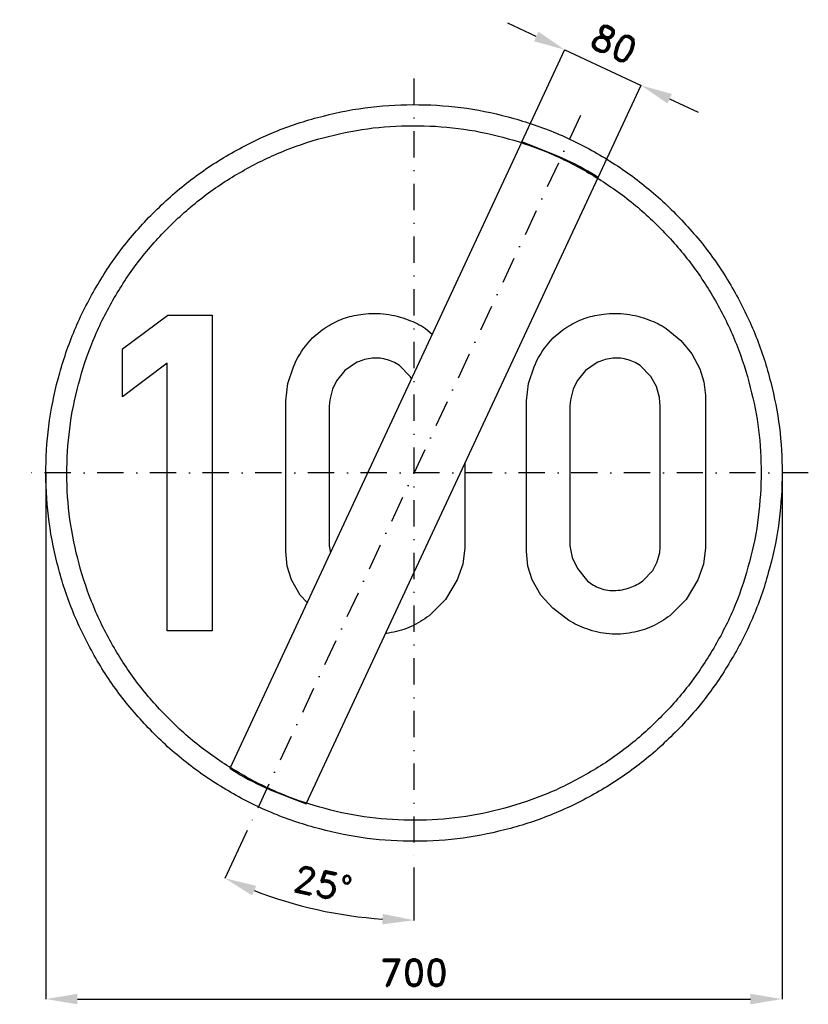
# Model space of a CAD drawing. Header units: millimetres. Extents: x -375 to 375, y -505 to 431.
import ezdxf

# ---------------------------------------------------------------- set-up
doc = ezdxf.new("R2010")
doc.units = ezdxf.units.MM
doc.header["$LTSCALE"] = 5
doc.linetypes.add('ČERCHOVANÁX2', pattern=[2, 1, -0.5, 0, -0.5])
doc.layers.add('Kóty', color=2, linetype='Continuous')
doc.layers.add('Značka', color=7, linetype='Continuous')
doc.styles.get("Standard").update_dxf_attribs({"font": 'romand.shx', "height": 25})
doc.dimstyles.get("Standard").update_dxf_attribs({"dimtxt": 25, "dimasz": 30, "dimexe": 0.18, "dimexo": 0.0625, "dimgap": 12.5, "dimtad": 1, "dimdec": 0, "dimzin": 0, "dimdsep": 46, "dimtxsty": 'Standard', "dimcen": 0.09, "dimadec": 0, "dimazin": 0, "dimtfac": 1, "dimtdec": 0, "dimtofl": 0, "dimtmove": 0, "dimatfit": 3, "dimfxl": 1, "dimtolj": 1, "dimtzin": 0, "dimarcsym": 0})

# ---------------------------------------------------------------- blocks, each defined once
blk = doc.blocks.new('*D2')
at = {"layer": 'Defpoints', "color": 0, "transparency": 16777216}
for p in [(-350.05, 0), (350, -4.58), (350, -500.03)]:
    blk.add_point(p, dxfattribs=at)
at = {"layer": 'Kóty', "color": 0, "lineweight": -2, "transparency": 16777216}
for p, q in [((-350.05, -0.06), (-350.05, -500.21)), ((350, -4.64), (350, -500.21)), ((-320.05, -500.03), (320, -500.03))]:
    blk.add_line(p, q, dxfattribs=at)
at = {"layer": 'Kóty', "color": 0, "transparency": 16777216}
for points in [[(-320.05, -495.03), (-320.05, -505.03), (-350.05, -500.03)], [(320, -495.03), (320, -505.03), (350, -500.03)]]:
    blk.add_solid(points, dxfattribs=at)
at = {"layer": 'Kóty', "color": 0, "transparency": 16777216, "insert": (-0.03, -475.03), "char_height": 25, "attachment_point": 5}
blk.add_mtext('\\A1;700', dxfattribs=at)
blk = doc.blocks.new('*D3')
at = {"layer": 'Defpoints', "color": 0, "transparency": 16777216}
for p in [(215.95, 368.33), (102.6, 314.6), (175.1, 280.77)]:
    blk.add_point(p, dxfattribs=at)
at = {"layer": 'Kóty', "color": 0, "lineweight": -2, "transparency": 16777216}
for p, q in [((116.27, 414.84), (89.08, 427.53)), ((102.63, 314.66), (143.53, 402.32)), ((175.13, 280.83), (216.03, 368.5)), ((243.14, 355.65), (270.32, 342.96))]:
    blk.add_line(p, q, dxfattribs=at)
at = {"layer": 'Kóty', "color": 0, "transparency": 16777216}
for points in [[(118.38, 419.37), (114.15, 410.31), (143.45, 402.16)], [(245.25, 360.18), (241.02, 351.12), (215.95, 368.33)]]:
    blk.add_solid(points, dxfattribs=at)
at = {"layer": 'Kóty', "color": 0, "transparency": 16777216, "insert": (190.27, 407.9), "char_height": 25, "attachment_point": 5, "rotation": 334.98787}
blk.add_mtext('\\A1;80', dxfattribs=at)
blk = doc.blocks.new('*D4')
at = {"layer": 'Defpoints', "color": 0, "transparency": 16777216}
for p in [(0, 375), (158.48, 339.87), (-158.48, -339.87), (0, -375), (-121.93, -407.27)]:
    blk.add_point(p, dxfattribs=at)
at = {"layer": 'Kóty', "color": 0, "lineweight": -2, "transparency": 16777216}
for p, q in [((-158.51, -339.92), (-179.74, -385.46)), ((0, -375.06), (0, -425.31))]:
    blk.add_line(p, q, dxfattribs=at)
blk.add_arc((0, 0), 425.13, 249.04403, 265.95597, dxfattribs=at)
at = {"layer": 'Kóty', "color": 0, "transparency": 16777216}
for points in [[(-154, -401.61), (-150.1, -392.41), (-179.67, -385.3)], [(-29.8, -419.07), (-30.16, -429.07), (0, -425.13)]]:
    blk.add_solid(points, dxfattribs=at)
at = {"layer": 'Kóty', "color": 0, "transparency": 16777216, "insert": (-86.6, -390.64), "char_height": 25, "attachment_point": 5, "rotation": 347.5}
blk.add_mtext('\\A1;25°', dxfattribs=at)

msp = doc.modelspace()

# ---------------------------------------------------------------- linework, layer by layer
at = {"layer": 'Kóty'}
msp.add_lwpolyline([(143.45, 402.16), (215.95, 368.33)], dxfattribs=at)
at = {"layer": 'Značka', "color": 6, "linetype": 'ČERCHOVANÁX2', "lineweight": 25, "ltscale": 5}
for p, q in [((0, 375), (0, -375)), ((158.48, 339.87), (-158.48, -339.87)), ((375, 0), (-375, 0))]:
    msp.add_line(p, q, dxfattribs=at)
at = {"layer": 'Značka', "color": 5}
for points in [[(350, 0), (350, -2.29), (350, -4.58, -0.032166), (346.5, -50.21, -0.035727), (336.9, -95, -0.036668), (321.8, -138.26, -0.034749), (300.8, -178.95, -0.034042), (275, -216.77, -0.034442), (244.2, -250.71, -0.034555), (209.5, -280.56, -0.034426), (171, -305.37, -0.034386), (129.7, -325.22, -0.034417), (86.2, -339.23, -0.034423), (41.2, -347.72, -0.034416), (-4.6, -349.97, -0.034417), (-50.2, -346.53, -0.034417), (-95, -336.86, -0.034422), (-138.2, -321.72, -0.034426), (-179, -300.79, -0.03442), (-216.8, -274.98, -0.034413), (-250.7, -244.23, -0.034403), (-280.6, -209.5, -0.034421), (-305.4, -171.02, -0.034408), (-325.2, -129.75, -0.034417), (-339.2, -86.15, -0.034422), (-347.7, -41.16, -0.034424), (-350, 4.58, -0.034419), (-346.5, 50.24, -0.034407), (-336.9, 95, -0.034408), (-321.7, 138.22, -0.034422), (-300.8, 178.95, -0.034412), (-275, 216.78, -0.034416), (-244.2, 250.71, -0.034411), (-209.5, 280.56, -0.03441), (-171, 305.37, -0.034413), (-129.8, 325.22, -0.034413), (-86.2, 339.23, -0.034418), (-41.2, 347.72, -0.034415), (4.6, 349.97, -0.034418), (50.2, 346.53, -0.034418), (95, 336.86, -0.034414), (138.2, 321.71, -0.034412), (179, 300.79, -0.034421), (216.8, 274.98, -0.034399), (250.7, 244.23, -0.034428), (280.6, 209.5, -0.034495), (305.4, 171.02, -0.034408), (325.2, 129.76, -0.034092), (339.2, 86.15, -0.032807), (347.5, 43.38, -0.034276), (350, 0)], [(330, 0), (330, -2.16), (330, -4.32, -0.032168), (326.7, -47.34, -0.035741), (317.6, -89.57, -0.03666), (303.4, -130.36, -0.034769), (283.6, -168.73, -0.034042), (259.3, -204.39, -0.034451), (230.3, -236.38, -0.034559), (197.5, -264.53, -0.034429), (161.2, -287.92, -0.034392), (122.3, -306.64, -0.034413), (81.2, -319.85, -0.034423), (38.8, -327.85, -0.034417), (-4.3, -329.97, -0.034415), (-47.4, -326.73, -0.034418), (-89.6, -317.61, -0.034421), (-130.3, -303.33, -0.034415), (-168.7, -283.6, -0.034423), (-204.4, -259.27, -0.034424), (-236.4, -230.27, -0.034421), (-264.5, -197.53, -0.034409), (-287.9, -161.25, -0.034412), (-306.6, -122.34, -0.034389), (-319.8, -81.23, -0.034393), (-327.9, -38.8, -0.034449), (-330, 4.32, -0.03444), (-326.7, 47.37, -0.03441), (-317.6, 89.58, -0.034427), (-303.3, 130.32, -0.034404), (-283.6, 168.73, -0.034412), (-259.3, 204.39, -0.034409), (-230.3, 236.38, -0.034409), (-197.5, 264.53, -0.034411), (-161.2, 287.92, -0.034421), (-122.3, 306.64, -0.034411), (-81.2, 319.85, -0.034423), (-38.8, 327.85, -0.034418), (4.3, 329.97, -0.034417), (47.4, 326.73, -0.034418), (89.6, 317.61, -0.034411), (130.3, 303.33, -0.03442), (168.7, 283.6, -0.034412), (204.4, 259.27, -0.034393), (236.4, 230.27, -0.034412), (264.5, 197.53, -0.03449), (287.9, 161.25, -0.034432), (306.6, 122.35, -0.034062), (319.8, 81.23, -0.032789), (327.7, 40.9, -0.034256), (330, 0)], [(175.1, 280.77), (172.2, 282.63), (169.2, 284.46, 0.036005), (136.7, 301.07), (102.6, 314.6), (-175.1, -280.78), (-172.2, -282.63), (-169.2, -284.46, 0.036004), (-136.7, -301.08), (-102.6, -314.6), (175.1, 280.77)], [(-121.9, 63.12), (-121.9, 65.81), (-121.9, 68.5), (-119.9, 84.9), (-114.7, 100.75, -0.079553), (-100.9, 123.39, -0.089119), (-80.7, 140.16, -0.059839), (-65.2, 147.33, -0.052038), (-48.4, 150.91, -0.062016), (-26.6, 150.93, -0.064515), (-5.5, 145.53, -0.055429), (10.9, 137.36), (17.43, 132.01)], [(107, 63.12), (107, 65.81), (107, 68.5), (109, 84.9), (114.2, 100.75, -0.079553), (128, 123.39, -0.089119), (148.2, 140.16, -0.059839), (163.7, 147.33, -0.052038), (180.5, 150.91, -0.062016), (202.3, 150.93, -0.064515), (223.4, 145.53, -0.055429), (239.8, 137.36), (253.9, 125.81), (264.3, 113.33), (271.8, 98.97), (275.6, 86.64), (277.2, 73.88), (277.3, 69.41), (277.2, 64.94), (277.2, -65.81), (277.2, -68.5), (277.2, -71.19), (275.2, -86.74), (270, -101.66), (258.9, -120.43), (243.2, -135.66, -0.061038), (226.2, -145.97, -0.064103), (207.3, -151.78, -0.069659), (185.6, -152.94, -0.067441), (164.3, -148.22, -0.056799), (147.2, -140.11), (132.1, -128.5), (120.7, -116.12), (112.4, -101.66), (108.4, -88.5), (107, -74.78), (107, -70.29), (107, -65.81), (107, 63.12)], [(-2.41, 89.47), (-3.7, 91.78), (-13.8, 102.02, 0.097802), (-26.9, 107.91, 0.099845), (-41.5, 108.82, 0.088258), (-55.6, 104.34), (-65.9, 97.31), (-73.7, 87.66), (-77.5, 79.54), (-79.7, 70.84), (-80.3, 66.99), (-80.7, 63.12)], [(148.2, 63.12), (148.2, -65.81), (148.2, -67.61), (148.2, -69.41), (150.3, -80.51), (155.4, -90.91), (163.9, -101.59, 0.094539), (175.1, -108.81, 0.108426), (190.1, -111.78, 0.087565), (205.5, -108.81, 0.0782), (217.7, -102.47), (227, -92.69), (231.4, -84.51), (233.7, -75.56), (234.1, -70.7), (234.2, -65.81), (234.2, 63.12), (233.9, 67.37), (233.4, 71.59), (230.6, 82.15), (225.3, 91.78), (215.1, 102.02, 0.097802), (202, 107.91, 0.099845), (187.4, 108.82, 0.088258), (173.3, 104.34), (163, 97.31), (155.2, 87.66), (151.4, 79.54), (149.2, 70.84), (148.6, 66.99), (148.2, 63.12)], [(48.3, 8.92), (48.3, -65.81), (48.3, -68.5), (48.3, -71.19), (46.3, -86.74), (41.1, -101.66), (30, -120.43), (14.3, -135.66, -0.061038), (-2.7, -145.97, -0.064103), (-21.6, -151.78, -0.01764), (-27.06, -152.65, -0.01764)]]:
    msp.add_lwpolyline(points, format="xyb", dxfattribs=at)
for points in [[(-234.6, -150), (-234.6, 104.44), (-277.2, 72.41), (-277.2, 117.97), (-234.2, 150.03), (-191.9, 150.03), (-191.9, -150), (-234.6, -150)], [(-101.63, -123.26), (-108.2, -116.12), (-116.5, -101.66), (-120.5, -88.5), (-121.9, -74.78), (-121.9, -70.29), (-121.9, -65.81), (-121.9, 63.12)], [(-80.7, 63.12), (-80.7, -65.81), (-80.7, -67.61), (-80.7, -69.41), (-79.49, -75.8)]]:
    msp.add_lwpolyline(points, dxfattribs=at)

# ---------------------------------------------------------------- dimensions: what is measured, and where the dimension line sits
at = {"layer": 'Kóty'}
dim = msp.add_aligned_dim(p1=(102.6, 314.6), p2=(175.1, 280.77), distance=96.62, dimstyle='Standard', dxfattribs=at)
dim.commit()
dim.dimension.update_dxf_attribs({"geometry": '*D3', "text_midpoint": (190.27, 407.9)})
dim = msp.add_angular_dim_2l(base=(-121.93, -407.27), line1=((0, 375), (0, -375)), line2=((158.48, 339.87), (-158.48, -339.87)), dimstyle='Standard', dxfattribs=at)
dim.commit()
dim.dimension.update_dxf_attribs({"geometry": '*D4', "text_midpoint": (-86.6, -390.64)})
dim = msp.add_linear_dim(base=(350, -500.03), p1=(-350.05, 0), p2=(350, -4.58), dimstyle='Standard', dxfattribs=at)
dim.commit()
dim.dimension.update_dxf_attribs({"geometry": '*D2', "text_midpoint": (-0.03, -475.03)})

doc.saveas('drawing.dxf')
